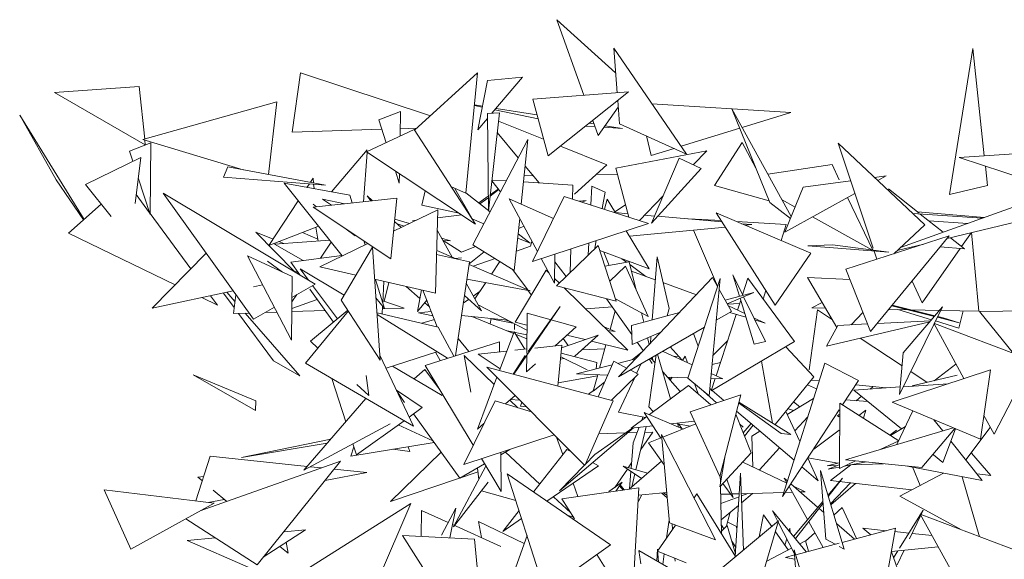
# Model space of a CAD drawing. Header units: metres. Extents: x -14.5 to 13.2, y -19 to 3.3.
# Tile 147 of 210: x 10.619 to 10.884, y 3.031 to 3.177. Entities that reach past the tile are written whole.
import ezdxf

# ---------------------------------------------------------------- set-up
doc = ezdxf.new("R2010")
doc.units = ezdxf.units.M
doc.layers.add('G-IMPT', color=7, linetype='Continuous', lineweight=5)
doc.layers.add('L-PLNT', color=7, linetype='Continuous', lineweight=5, true_color=0x005900)

# ---------------------------------------------------------------- blocks, each defined once
blk = doc.blocks.new('ÁRVORES ORNAMENTAIS - Pequeno e Médio Porte - Ipê-roxo-2870950-CORTE_CALÇADA')
at = {"layer": 'G-IMPT', "color": 253, "true_color": 0xaaaaaa}
for p, q in [((7.03057, 3.15625), (7.02328, 3.17664)), ((7.03919, 3.16232), (7.02328, 3.17664)), ((7.0396, 3.15694), (7.03867, 3.16896)), ((7.05834, 3.14039), (7.03867, 3.16896)), ((7.12931, 3.12944), (7.13567, 3.16887)), ((7.13873, 3.1399), (7.13567, 3.16887)), ((6.95411, 3.1623), (6.95184, 3.14631)), ((6.95411, 3.1623), (6.98916, 3.15069)), ((6.9849, 3.14682), (7.0019, 3.16227)), ((6.99869, 3.12979), (7.0019, 3.16227)), ((7.00194, 3.14689), (7.00461, 3.16024)), ((7.01406, 3.16118), (7.00461, 3.16024)), ((7.00575, 3.15138), (7.01406, 3.16118)), ((6.91051, 3.15865), (6.88767, 3.15701)), ((6.91216, 3.14287), (6.88767, 3.15701)), ((6.91051, 3.15865), (6.912, 3.14441)), ((7.01679, 3.15519), (7.04268, 3.15718)), ((7.02094, 3.13989), (7.04268, 3.15718)), ((6.94773, 3.15449), (6.91154, 3.14429)), ((6.94773, 3.15449), (6.94545, 3.13486)), ((7.02094, 3.13989), (7.01679, 3.15519)), ((7.04025, 3.14857), (7.03977, 3.15487)), ((7.04899, 3.15397), (7.08647, 3.15158)), ((6.97521, 3.14965), (6.9811, 3.15187)), ((6.98098, 3.1452), (6.9811, 3.15187)), ((7.00317, 3.15304), (7.00103, 3.15349)), ((7.00322, 3.15329), (7.00104, 3.15364)), ((7.0078, 3.15152), (7.00458, 3.1513)), ((7.00458, 3.1513), (7.00484, 3.12494)), ((7.0078, 3.15152), (7.00484, 3.12494)), ((7.01823, 3.14989), (7.00656, 3.15233)), ((7.01793, 3.15096), (7.00688, 3.15271)), ((7.03445, 3.14541), (7.03991, 3.15301)), ((7.08085, 3.1273), (7.07059, 3.15262)), ((7.07059, 3.15262), (7.08663, 3.12357)), ((7.07339, 3.14756), (7.08647, 3.15158)), ((6.89561, 3.12273), (6.87824, 3.15089)), ((6.88808, 3.13347), (6.87824, 3.15089)), ((6.97722, 3.14345), (6.97521, 3.14965)), ((7.00194, 3.14689), (7.0046, 3.15002)), ((7.01972, 3.14439), (7.00755, 3.1493)), ((7.03333, 3.14852), (7.03204, 3.14872)), ((7.03445, 3.14541), (7.03299, 3.14948)), ((7.04025, 3.14857), (7.05834, 3.14039)), ((6.95184, 3.14631), (6.97604, 3.14707)), ((6.97186, 3.14096), (6.9848, 3.14698)), ((6.98101, 3.14723), (6.98551, 3.14737)), ((6.9848, 3.14698), (7.00136, 3.12148)), ((7.0129, 3.13936), (7.00721, 3.1462)), ((7.0336, 3.14778), (7.03106, 3.14794)), ((7.04103, 3.1473), (7.03603, 3.14762)), ((7.04103, 3.1473), (7.03634, 3.14804)), ((7.0569, 3.14248), (7.07273, 3.14735)), ((6.90789, 3.14121), (6.91368, 3.14345)), ((6.93856, 3.13613), (6.91154, 3.14429)), ((6.91203, 3.14414), (6.91216, 3.14287)), ((6.91349, 3.12405), (6.91368, 3.14345)), ((7.00061, 3.11591), (7.01548, 3.14429)), ((7.01548, 3.14429), (7.01367, 3.12683)), ((7.04874, 3.13997), (7.04751, 3.14529)), ((7.07332, 3.14346), (7.06587, 3.13186)), ((7.07707, 3.13662), (7.07332, 3.14346)), ((7.10873, 3.11501), (7.09925, 3.14328)), ((7.09925, 3.14328), (7.1227, 3.12126)), ((6.90879, 3.13844), (6.90789, 3.14121)), ((6.96248, 3.1302), (6.9721, 3.1415)), ((6.97109, 3.12751), (6.97205, 3.14083)), ((6.97186, 3.14096), (7.00136, 3.12148)), ((7.03682, 3.13749), (7.02428, 3.14255)), ((7.06377, 3.14129), (7.03925, 3.13655)), ((7.04874, 3.13997), (7.05501, 3.1419)), ((7.06011, 3.13749), (7.06377, 3.14129)), ((7.14818, 3.14053), (7.13193, 3.13945)), ((6.89602, 3.13214), (6.91094, 3.1395)), ((6.91094, 3.1395), (6.90939, 3.12707)), ((7.04883, 3.12173), (7.05635, 3.13928)), ((7.06226, 3.13647), (7.05635, 3.13928)), ((7.13193, 3.13945), (7.15589, 3.13155)), ((6.93443, 3.1369), (6.93326, 3.13411)), ((6.9608, 3.13203), (6.93443, 3.1369)), ((6.98075, 3.13249), (6.97969, 3.13579)), ((6.98075, 3.13249), (6.9808, 3.13505)), ((7.01854, 3.13259), (7.01474, 3.13715)), ((7.0281, 3.12954), (7.03682, 3.13749)), ((7.04279, 3.12335), (7.03925, 3.13655)), ((7.04883, 3.12173), (7.06226, 3.13647)), ((7.09763, 3.13753), (7.08032, 3.135)), ((7.09763, 3.13753), (7.09959, 3.13343)), ((7.13958, 3.13186), (7.13903, 3.13711)), ((6.89546, 3.1226), (6.88808, 3.13347)), ((6.91349, 3.12405), (6.91025, 3.13397)), ((6.9608, 3.13203), (6.93326, 3.13411)), ((6.94967, 3.1325), (6.96738, 3.12932)), ((6.94967, 3.1325), (6.96537, 3.1129)), ((6.95674, 3.13278), (6.95746, 3.13387)), ((6.95759, 3.13262), (6.95746, 3.13387)), ((7.00576, 3.13318), (7.00809, 3.13018)), ((7.00578, 3.13337), (7.00964, 3.13313)), ((7.0143, 3.13285), (7.02763, 3.13203)), ((7.01447, 3.13451), (7.0169, 3.13456)), ((7.03394, 3.13486), (7.03968, 3.13496)), ((7.10264, 3.13317), (7.08979, 3.13142)), ((7.11225, 3.13448), (7.10909, 3.13405)), ((7.10997, 3.13322), (7.11225, 3.13448)), ((6.89602, 3.13214), (6.90297, 3.12355)), ((6.94138, 3.09581), (6.91698, 3.12986)), ((6.95807, 3.1053), (6.91698, 3.12986)), ((6.95583, 3.13139), (6.95647, 3.13236)), ((6.95775, 3.13105), (6.95762, 3.13227)), ((6.98776, 3.13045), (6.98686, 3.12663)), ((6.99485, 3.1315), (6.99869, 3.12979)), ((7.00033, 3.12307), (6.99575, 3.1311)), ((7.00527, 3.1248), (6.9987, 3.12995)), ((7.00529, 3.12901), (7.0076, 3.13081)), ((7.00749, 3.13095), (7.00534, 3.1294)), ((7.02763, 3.13203), (7.02752, 3.12823)), ((7.03276, 3.1317), (7.0325, 3.12664)), ((7.03276, 3.1317), (7.03633, 3.13011)), ((7.03551, 3.12568), (7.03633, 3.13011)), ((7.08067, 3.12774), (7.06587, 3.13186)), ((7.08491, 3.1193), (7.08979, 3.13142)), ((7.08491, 3.1193), (7.10378, 3.12978)), ((7.11283, 3.13098), (7.12116, 3.12443)), ((7.12931, 3.12944), (7.13958, 3.13186)), ((6.90969, 3.12948), (6.91333, 3.12453)), ((6.94556, 3.11571), (6.95346, 3.12777)), ((6.98009, 3.12849), (6.95747, 3.12604)), ((6.96604, 3.12697), (6.95999, 3.12823)), ((6.96248, 3.12658), (6.95999, 3.12823)), ((6.96738, 3.12932), (6.96803, 3.12718)), ((6.97353, 3.12778), (6.97209, 3.12913)), ((6.97308, 3.12773), (6.97209, 3.12913)), ((6.98009, 3.12849), (6.9785, 3.11211)), ((7.0048, 3.12902), (7.00224, 3.12718)), ((7.00464, 3.1285), (7.00248, 3.12699)), ((7.01805, 3.11409), (7.01042, 3.12827)), ((7.01042, 3.12827), (7.02239, 3.12298)), ((7.02529, 3.12894), (7.01674, 3.11139)), ((7.02529, 3.12894), (7.04803, 3.12167)), ((7.02934, 3.12765), (7.03119, 3.12786)), ((7.0301, 3.12741), (7.03119, 3.12786)), ((7.03691, 3.12824), (7.03616, 3.12547)), ((7.03915, 3.12451), (7.03691, 3.12824)), ((7.04559, 3.12245), (7.05198, 3.12908)), ((7.08085, 3.1273), (7.08641, 3.12303)), ((7.08417, 3.12802), (7.08764, 3.12608)), ((7.10184, 3.1287), (7.1087, 3.11431)), ((7.15036, 3.12745), (7.11609, 3.11513)), ((6.89146, 3.11906), (6.90028, 3.12688)), ((6.95844, 3.12614), (6.95746, 3.12689)), ((6.95747, 3.12604), (6.9785, 3.11211)), ((6.99115, 3.12534), (6.97922, 3.11958)), ((6.99691, 3.12442), (6.98686, 3.12663)), ((6.99115, 3.12534), (6.99058, 3.10283)), ((7.03897, 3.1248), (7.04189, 3.1267)), ((7.0391, 3.1246), (7.04254, 3.12429)), ((7.08231, 3.0996), (7.06634, 3.1245)), ((7.06634, 3.1245), (7.09194, 3.11362)), ((7.12071, 3.12478), (7.13878, 3.12329)), ((6.91349, 3.12431), (6.92444, 3.10943)), ((6.98124, 3.12056), (6.97948, 3.12221)), ((6.97953, 3.12278), (6.98355, 3.12167)), ((6.98433, 3.12239), (6.98527, 3.1225)), ((6.9911, 3.12318), (6.99762, 3.12394)), ((7.00358, 3.12157), (7.00045, 3.12288)), ((7.01327, 3.12297), (7.01182, 3.10895)), ((7.04698, 3.1239), (7.04966, 3.12366)), ((7.05052, 3.12359), (7.06791, 3.12205)), ((7.06768, 3.12241), (7.05892, 3.12292)), ((7.08527, 3.12139), (7.07183, 3.12217)), ((7.09237, 3.12344), (7.10835, 3.11451)), ((7.11944, 3.12432), (7.13818, 3.12307)), ((7.12147, 3.12419), (7.12768, 3.1193)), ((7.12381, 3.12234), (7.13429, 3.12167)), ((7.15106, 3.123), (7.12872, 3.1176)), ((6.95248, 3.10873), (6.94203, 3.11927)), ((6.94667, 3.11741), (6.94203, 3.11927)), ((6.94556, 3.11571), (6.95879, 3.12087)), ((6.95873, 3.11743), (6.95464, 3.11925)), ((6.95825, 3.12066), (6.95881, 3.11688)), ((6.9688, 3.1183), (6.96638, 3.12014)), ((6.98015, 3.12158), (6.98208, 3.12096)), ((6.995, 3.11255), (6.99101, 3.11984)), ((7.013, 3.12029), (7.0144, 3.12088)), ((7.04803, 3.12167), (7.01674, 3.11139)), ((7.04823, 3.10939), (7.04203, 3.1197)), ((7.04294, 3.11819), (7.06881, 3.12065)), ((7.06024, 3.11984), (7.06671, 3.10469)), ((7.0732, 3.12159), (7.07599, 3.12134)), ((7.07418, 3.12117), (7.07599, 3.12134)), ((7.08527, 3.12139), (7.08393, 3.11702)), ((7.11428, 3.11346), (7.1227, 3.12126)), ((7.13527, 3.11918), (7.13263, 3.11541)), ((7.13533, 3.1192), (7.13724, 3.09798)), ((6.89146, 3.11906), (6.92022, 3.10512)), ((6.962, 3.11711), (6.94709, 3.11605)), ((6.94962, 3.11623), (6.94827, 3.11677)), ((6.96239, 3.11662), (6.95951, 3.11225)), ((6.97116, 3.11697), (6.9715, 3.11586)), ((6.99217, 3.11773), (6.99457, 3.11696)), ((6.99253, 3.11707), (6.99457, 3.11696)), ((6.99756, 3.11387), (6.9926, 3.11706)), ((7.01609, 3.11632), (7.01273, 3.11773)), ((7.01609, 3.11632), (7.01285, 3.11886)), ((7.01623, 3.11556), (7.01659, 3.11681)), ((7.03355, 3.11501), (7.03392, 3.11704)), ((7.1293, 3.1183), (7.10135, 3.10928)), ((7.10804, 3.09246), (7.1293, 3.1183)), ((7.12958, 3.11781), (7.13343, 3.11477)), ((6.9548, 3.11164), (6.94709, 3.11605)), ((6.97228, 3.11623), (6.95926, 3.10995)), ((6.97349, 3.11526), (6.96508, 3.10099)), ((6.97563, 3.08478), (6.97349, 3.11526)), ((6.99611, 3.11208), (6.99087, 3.11433)), ((6.99756, 3.11387), (7.00135, 3.11545)), ((7.00369, 3.114), (6.99963, 3.11076)), ((7.00061, 3.11591), (7.01182, 3.10895)), ((7.01623, 3.11556), (7.01237, 3.1142)), ((7.03447, 3.11567), (7.0232, 3.10478)), ((7.02712, 3.1148), (7.02693, 3.10838)), ((7.03197, 3.1164), (7.03179, 3.11308)), ((7.03447, 3.11567), (7.03933, 3.10068)), ((7.04823, 3.10939), (7.0349, 3.11435)), ((7.03742, 3.11034), (7.03598, 3.11394)), ((7.09106, 3.11559), (7.09777, 3.11587)), ((7.11297, 3.11392), (7.09106, 3.11559)), ((7.11297, 3.11392), (7.09777, 3.11587)), ((7.10974, 3.11199), (7.10899, 3.11422)), ((7.1224, 3.11607), (7.11524, 3.11435)), ((7.13225, 3.11487), (7.12201, 3.10023)), ((7.12686, 3.11534), (7.13343, 3.11477)), ((6.92859, 3.11365), (6.91402, 3.0988)), ((6.95166, 3.09015), (6.93977, 3.11288)), ((6.93977, 3.11288), (6.95181, 3.1073)), ((6.94924, 3.1085), (6.94521, 3.11149)), ((6.96528, 3.11301), (6.95145, 3.1112)), ((6.95145, 3.1112), (6.95386, 3.10781)), ((6.99084, 3.11328), (6.9997, 3.11126)), ((6.99754, 3.11241), (6.99573, 3.11224)), ((6.99596, 3.08596), (6.9997, 3.11126)), ((7.00662, 3.11218), (7.00071, 3.1101)), ((7.00563, 3.10799), (7.0079, 3.11139)), ((7.02264, 3.10557), (7.01909, 3.11217)), ((7.02264, 3.10557), (7.02279, 3.11338)), ((7.02275, 3.1113), (7.02584, 3.10732)), ((7.03627, 3.11013), (7.04283, 3.1113)), ((7.04216, 3.11119), (7.04087, 3.11213)), ((7.0446, 3.10403), (7.04283, 3.1113)), ((7.05037, 3.11266), (7.04906, 3.09566)), ((7.05037, 3.11266), (7.0536, 3.09867)), ((7.08231, 3.0996), (7.09194, 3.11362)), ((6.95213, 3.10885), (6.95344, 3.10841)), ((6.96588, 3.10234), (6.95396, 3.10943)), ((6.95624, 3.10639), (6.95396, 3.10943)), ((6.95926, 3.10995), (6.96905, 3.10773)), ((7.01607, 3.1035), (6.9996, 3.11058)), ((7.01145, 3.10918), (7.01535, 3.10381)), ((7.01203, 3.095), (7.02039, 3.10904)), ((7.02039, 3.10904), (7.0212, 3.10825)), ((7.04187, 3.11015), (7.03758, 3.10607)), ((7.04793, 3.09655), (7.04187, 3.11015)), ((7.04737, 3.10738), (7.043, 3.11057)), ((7.04343, 3.10881), (7.04989, 3.10646)), ((7.10804, 3.09246), (7.10135, 3.10928)), ((6.95166, 3.09015), (6.95181, 3.1073)), ((6.9741, 3.10658), (6.99058, 3.10283)), ((6.97436, 3.10652), (6.97676, 3.09868)), ((6.97662, 3.10601), (6.97628, 3.10024)), ((6.99902, 3.10662), (7.01607, 3.1035)), ((7.02267, 3.10682), (7.02398, 3.10554)), ((7.03992, 3.08028), (7.06538, 3.10705)), ((7.0674, 3.10682), (7.0587, 3.0799)), ((7.06446, 3.07514), (7.0674, 3.10682)), ((7.06671, 3.10466), (7.06538, 3.10705)), ((7.07261, 3.10201), (7.07084, 3.10775)), ((7.07352, 3.10226), (7.07084, 3.10775)), ((7.07488, 3.10689), (7.07343, 3.10243)), ((7.07488, 3.10689), (7.08751, 3.08977)), ((7.09099, 3.10708), (7.09893, 3.09362)), ((7.09099, 3.10708), (7.10244, 3.10655)), ((7.11922, 3.10605), (7.12201, 3.10023)), ((6.93592, 3.10343), (6.91402, 3.0988)), ((6.94384, 3.1051), (6.9414, 3.10459)), ((6.95176, 3.10171), (6.95807, 3.1053)), ((6.95661, 3.10394), (6.96296, 3.09501)), ((6.96408, 3.09593), (6.95736, 3.1049)), ((6.97793, 3.10571), (6.97668, 3.10062)), ((6.98631, 3.1014), (6.9826, 3.10465)), ((6.98571, 3.09791), (6.98671, 3.10371)), ((6.98714, 3.10361), (6.991, 3.09378)), ((7.00293, 3.09804), (6.99885, 3.10551)), ((7.00257, 3.10341), (7.00073, 3.10207)), ((7.00116, 3.1013), (7.00409, 3.10569)), ((7.0155, 3.10361), (7.01641, 3.10236)), ((7.0232, 3.10478), (7.03933, 3.10068)), ((7.02531, 3.10424), (7.04251, 3.08748)), ((7.05197, 3.1057), (7.06098, 3.10242)), ((7.07047, 3.09792), (7.06718, 3.10382)), ((7.07977, 3.10356), (7.07905, 3.10124)), ((6.92742, 3.10164), (6.9317, 3.09957)), ((6.9298, 3.10214), (6.9317, 3.09957)), ((6.93616, 3.09896), (6.93327, 3.10287)), ((6.93638, 3.10057), (6.93419, 3.10307)), ((6.93664, 3.10243), (6.93594, 3.09734)), ((6.95862, 3.10113), (6.95173, 3.09866)), ((6.95306, 3.10245), (6.95175, 3.10046)), ((6.97563, 3.08478), (6.96508, 3.10099)), ((6.97446, 3.10156), (6.97676, 3.09868)), ((6.97631, 3.10075), (6.98207, 3.09882)), ((6.98571, 3.09791), (6.98819, 3.10095)), ((6.99949, 3.10116), (6.99805, 3.10011)), ((6.99836, 3.10219), (7.00293, 3.09804)), ((7.03673, 3.10134), (7.04357, 3.09168)), ((7.04793, 3.09655), (7.03913, 3.10129)), ((7.07651, 3.10306), (7.06876, 3.10097)), ((7.06931, 3.09999), (7.07651, 3.10306)), ((7.07295, 3.10094), (7.07208, 3.09826)), ((7.07662, 3.08907), (7.07278, 3.10147)), ((7.07962, 3.08976), (7.07371, 3.10187)), ((6.94138, 3.09581), (6.94702, 3.09902)), ((6.95172, 3.09785), (6.96074, 3.09814)), ((6.95545, 3.08396), (6.96702, 3.09803)), ((6.95674, 3.08989), (6.96688, 3.09823)), ((6.97623, 3.09934), (6.97611, 3.0972)), ((6.97619, 3.09863), (6.98207, 3.09882)), ((6.98939, 3.09788), (6.98593, 3.09751)), ((6.98889, 3.09915), (6.98763, 3.10026)), ((7.00203, 3.09969), (7.01521, 3.09283)), ((7.01166, 3.08094), (7.02422, 3.0992)), ((7.02422, 3.0992), (7.01554, 3.08711)), ((7.0383, 3.09912), (7.03109, 3.09861)), ((7.03907, 3.09803), (7.03771, 3.09308)), ((7.05311, 3.09675), (7.0536, 3.09867)), ((7.07047, 3.09792), (7.06636, 3.09555)), ((7.06937, 3.09988), (7.07265, 3.10002)), ((7.07406, 3.09734), (7.06965, 3.09938)), ((7.09372, 3.0983), (7.09148, 3.08215)), ((7.09496, 3.10036), (7.09214, 3.0989)), ((7.09586, 3.09882), (7.09214, 3.0989)), ((7.09372, 3.0983), (7.09774, 3.09565)), ((7.11811, 3.09837), (7.11298, 3.09847)), ((7.12527, 3.09657), (7.11379, 3.09946)), ((7.12543, 3.09675), (7.11389, 3.09957)), ((7.1245, 3.09567), (7.11538, 3.09843)), ((7.11587, 3.07545), (7.12747, 3.09914)), ((7.11685, 3.08675), (7.12747, 3.09914)), ((7.12667, 3.0982), (7.11887, 3.09836)), ((7.13724, 3.09798), (7.12701, 3.09819)), ((7.13305, 3.09807), (7.13191, 3.09344)), ((7.16724, 3.09824), (7.13747, 3.09788)), ((7.14667, 3.08658), (7.13747, 3.09788)), ((6.93594, 3.09734), (6.94018, 3.09748)), ((6.94679, 3.08462), (6.93733, 3.09739)), ((6.95393, 3.08057), (6.93912, 3.09745)), ((6.94457, 3.09762), (6.9477, 3.09772)), ((6.97474, 3.09752), (6.9913, 3.09371)), ((6.99377, 3.08527), (6.97477, 3.09709)), ((6.97654, 3.09599), (6.97477, 3.09704)), ((6.98985, 3.09672), (6.98593, 3.09751)), ((6.99023, 3.09575), (6.98682, 3.09474)), ((6.99757, 3.09682), (7.01003, 3.09553)), ((7.01161, 3.092), (7.00039, 3.09652)), ((7.00555, 3.09599), (7.00526, 3.09456)), ((7.00554, 3.09592), (7.01144, 3.09479)), ((7.00964, 3.09557), (7.0114, 3.09482)), ((7.01525, 3.09744), (7.01517, 3.08654)), ((7.01525, 3.09744), (7.02848, 3.09377)), ((7.05643, 3.09764), (7.04349, 3.09415)), ((7.04679, 3.09504), (7.04619, 3.09749)), ((7.07171, 3.09713), (7.06633, 3.08054)), ((7.07437, 3.09634), (7.06998, 3.09764)), ((7.07958, 3.09479), (7.07646, 3.09623)), ((7.07958, 3.09479), (7.07675, 3.09563)), ((7.10278, 3.09431), (7.10597, 3.09766)), ((7.12428, 3.09541), (7.10986, 3.09467)), ((7.13191, 3.09344), (7.12561, 3.09534)), ((7.13198, 3.09488), (7.12611, 3.09636)), ((7.12768, 3.0962), (7.12621, 3.09656)), ((7.13198, 3.09488), (7.12768, 3.0962)), ((6.99546, 3.0858), (6.9913, 3.09371)), ((7.01521, 3.09162), (7.0099, 3.09269)), ((7.01188, 3.09301), (7.0119, 3.09455)), ((7.01203, 3.095), (7.01522, 3.09421)), ((7.02848, 3.09377), (7.02283, 3.08862)), ((7.03608, 3.09374), (7.03903, 3.09254)), ((7.03711, 3.09274), (7.03903, 3.09254)), ((7.06316, 3.0937), (7.03992, 3.08028)), ((7.04365, 3.08901), (7.04349, 3.09415)), ((7.09611, 3.08857), (7.124, 3.09509)), ((7.09611, 3.08857), (7.09921, 3.09412)), ((7.10722, 3.09453), (7.09921, 3.09412)), ((7.12522, 3.09453), (7.13323, 3.07978)), ((7.1517, 3.08468), (7.12529, 3.09467)), ((6.95674, 3.08989), (6.95878, 3.088)), ((6.99958, 3.0871), (6.99665, 3.09062)), ((7.01175, 3.09237), (7.00782, 3.08195)), ((7.01175, 3.09237), (7.01463, 3.08773)), ((7.0152, 3.09055), (7.0121, 3.0918)), ((7.03451, 3.09155), (7.02459, 3.08809)), ((7.02498, 3.09058), (7.02634, 3.0887)), ((7.02604, 3.09154), (7.03098, 3.09032)), ((7.02812, 3.08583), (7.03451, 3.09155)), ((7.03267, 3.08991), (7.04251, 3.08748)), ((7.04365, 3.08901), (7.05135, 3.0923)), ((7.04825, 3.08904), (7.04782, 3.09079)), ((7.04872, 3.09118), (7.04858, 3.08939)), ((7.06019, 3.09199), (7.06149, 3.08854)), ((7.06939, 3.08998), (7.06547, 3.08604)), ((7.10523, 3.0907), (7.11655, 3.08323)), ((7.00779, 3.0897), (6.98772, 3.08336)), ((7.0098, 3.08721), (7.00205, 3.08637)), ((7.00779, 3.0897), (7.00782, 3.08699)), ((7.01518, 3.08779), (7.01198, 3.08744)), ((7.02466, 3.08881), (7.01736, 3.08802)), ((7.02466, 3.08881), (7.02358, 3.07778)), ((7.03003, 3.08754), (7.03628, 3.08784)), ((7.03658, 3.08894), (7.03485, 3.08264)), ((7.04504, 3.08961), (7.04664, 3.08735)), ((7.05715, 3.08472), (7.05389, 3.08835)), ((7.08751, 3.08977), (7.06501, 3.07648)), ((7.07662, 3.08907), (7.07962, 3.08976)), ((7.09275, 3.08027), (7.08517, 3.08839)), ((6.95393, 3.08057), (6.94679, 3.08462)), ((6.98455, 3.06696), (6.97554, 3.08613)), ((6.99092, 3.08704), (6.9772, 3.08259)), ((6.99054, 3.08691), (6.99181, 3.08465)), ((7.00639, 3.07816), (6.99831, 3.08605)), ((6.99831, 3.08605), (7.00004, 3.07615)), ((7.00205, 3.08637), (7.008, 3.08243)), ((7.01154, 3.08097), (7.01477, 3.08603)), ((7.01517, 3.08603), (7.01513, 3.08159)), ((7.02529, 3.08521), (7.02429, 3.08499)), ((7.03153, 3.08215), (7.02435, 3.08567)), ((7.0341, 3.08416), (7.02445, 3.08661)), ((7.02812, 3.08583), (7.0281, 3.08583)), ((7.04455, 3.08515), (7.03972, 3.0839)), ((7.04641, 3.08711), (7.04373, 3.08494)), ((7.04813, 3.07221), (7.05013, 3.08618)), ((7.04824, 3.08509), (7.04909, 3.08389)), ((7.04982, 3.084), (7.04865, 3.08533)), ((7.04935, 3.08454), (7.04909, 3.08558)), ((7.05399, 3.07432), (7.05053, 3.08641)), ((7.05986, 3.08349), (7.05198, 3.08708)), ((7.05622, 3.08576), (7.05477, 3.08581)), ((7.05727, 3.08467), (7.05799, 3.0858)), ((7.05858, 3.08407), (7.05799, 3.0858)), ((7.08155, 3.06778), (7.07862, 3.08452)), ((7.11685, 3.08675), (7.11587, 3.07545)), ((7.1517, 3.08468), (7.14137, 3.06477)), ((6.95545, 3.08396), (6.98455, 3.06696)), ((6.99236, 3.07526), (6.97892, 3.08315)), ((6.98478, 3.07971), (6.98763, 3.08225)), ((6.98763, 3.08225), (6.99157, 3.07698)), ((7.00072, 3.06183), (6.98772, 3.08336)), ((7.03084, 3.05633), (7.00442, 3.08285)), ((7.00442, 3.08285), (7.03853, 3.07382)), ((7.01754, 3.08379), (7.01513, 3.08159)), ((7.03824, 3.08352), (7.02863, 3.08103)), ((7.03391, 3.0824), (7.0341, 3.08416)), ((7.03443, 3.07491), (7.03866, 3.08447)), ((7.04214, 3.08262), (7.03866, 3.08447)), ((7.04524, 3.08098), (7.0431, 3.08212)), ((7.04485, 3.08119), (7.04609, 3.08385)), ((7.06524, 3.08356), (7.0675, 3.08416)), ((7.09565, 3.08396), (7.08428, 3.04799)), ((7.09565, 3.08396), (7.10478, 3.07923)), ((7.1404, 3.08214), (7.11385, 3.0734)), ((7.13108, 3.08372), (7.1252, 3.07922)), ((7.1404, 3.08214), (7.13773, 3.06344)), ((6.94194, 3.07118), (6.92511, 3.08083)), ((6.92511, 3.08083), (6.94203, 3.07378)), ((6.96629, 3.06815), (6.96254, 3.07983)), ((6.97252, 3.07527), (6.9718, 3.08066)), ((7.00713, 3.08013), (7.00185, 3.06613)), ((7.03428, 3.08053), (7.02366, 3.07861)), ((7.03701, 3.08075), (7.02863, 3.08103)), ((7.03436, 3.08084), (7.03313, 3.07636)), ((7.03803, 3.07395), (7.04524, 3.08098)), ((7.03994, 3.0707), (7.04434, 3.0801)), ((7.05661, 3.07627), (7.0519, 3.08163)), ((7.05873, 3.08002), (7.05315, 3.08021)), ((7.05371, 3.08019), (7.054, 3.07948)), ((7.05391, 3.07934), (7.05443, 3.08017)), ((7.06446, 3.07514), (7.0587, 3.0799)), ((7.06815, 3.07971), (7.06489, 3.07981)), ((7.06608, 3.07978), (7.06501, 3.07648)), ((7.06815, 3.07971), (7.06502, 3.08113)), ((7.08224, 3.06736), (7.09275, 3.08027)), ((7.09204, 3.0794), (7.09414, 3.07917)), ((7.10047, 3.07267), (7.10478, 3.07923)), ((7.11892, 3.08167), (7.1233, 3.07877)), ((7.11929, 3.07782), (7.13139, 3.08069)), ((6.96933, 3.07823), (6.97252, 3.07527)), ((6.97998, 3.0767), (6.98697, 3.07195)), ((6.98212, 3.07334), (6.98004, 3.07656)), ((7.03183, 3.0756), (7.0332, 3.0766)), ((7.03616, 3.07881), (7.03313, 3.07636)), ((7.05882, 3.07791), (7.04829, 3.07007)), ((7.05882, 3.07791), (7.06485, 3.07272)), ((7.06143, 3.07567), (7.0605, 3.07842)), ((7.06464, 3.0771), (7.0684, 3.07391)), ((7.09346, 3.07702), (7.09101, 3.07814)), ((7.11605, 3.07752), (7.10353, 3.07668)), ((7.10353, 3.07668), (7.11641, 3.0662)), ((7.10404, 3.07812), (7.11215, 3.07726)), ((7.10791, 3.07697), (7.1087, 3.07762)), ((7.12901, 3.07839), (7.11691, 3.07758)), ((6.95498, 3.05507), (6.97174, 3.07445)), ((7.00946, 3.07295), (7.01201, 3.07523)), ((7.01276, 3.07193), (7.01064, 3.074)), ((7.01326, 3.07398), (7.01076, 3.07411)), ((7.05929, 3.07086), (7.07297, 3.07543)), ((7.06642, 3.07324), (7.06292, 3.07642)), ((7.06729, 3.05334), (7.07297, 3.07543)), ((7.08555, 3.07009), (7.09262, 3.07439)), ((7.10732, 3.0736), (7.10136, 3.07403)), ((7.1041, 3.07383), (7.10556, 3.07503)), ((6.94194, 3.07118), (6.94203, 3.07378)), ((6.9834, 3.06941), (6.98697, 3.07195)), ((7.00662, 3.07382), (6.99816, 3.05662)), ((7.00662, 3.07382), (7.01643, 3.0708)), ((7.01384, 3.07339), (7.01352, 3.07236)), ((7.0151, 3.07214), (7.01352, 3.07236)), ((7.03084, 3.05633), (7.03853, 3.07382)), ((7.04813, 3.07221), (7.04936, 3.07087)), ((7.08388, 3.06499), (7.0724, 3.07322)), ((7.08654, 3.0647), (7.07245, 3.0734)), ((7.08428, 3.04799), (7.09959, 3.07133)), ((7.0857, 3.07161), (7.08731, 3.07116)), ((7.08724, 3.07351), (7.08891, 3.07213)), ((7.09965, 3.05556), (7.09974, 3.07314)), ((7.11566, 3.06296), (7.09974, 3.07314)), ((7.10677, 3.07124), (7.10489, 3.06985)), ((7.10677, 3.07124), (7.10611, 3.06907)), ((7.11385, 3.0734), (7.13773, 3.06344)), ((6.99713, 3.0529), (6.9846, 3.07026)), ((7.03994, 3.0707), (7.04725, 3.06929)), ((7.04762, 3.06957), (7.0434, 3.06643)), ((7.04657, 3.06942), (7.04624, 3.06854)), ((7.05135, 3.06374), (7.04692, 3.07066)), ((7.04692, 3.07066), (7.05741, 3.06618)), ((7.05929, 3.07086), (7.06729, 3.05334)), ((7.07162, 3.07016), (7.07582, 3.05974)), ((7.07183, 3.07099), (7.08737, 3.05777)), ((7.08516, 3.07094), (7.08896, 3.0628)), ((7.09107, 3.06947), (7.08762, 3.06568)), ((7.09909, 3.0697), (7.09959, 3.07011)), ((7.09909, 3.0697), (7.09959, 3.06944)), ((7.11516, 3.06199), (7.11948, 3.07105)), ((7.12752, 3.06567), (7.1251, 3.0687)), ((7.13864, 3.0698), (7.14137, 3.06477)), ((6.9783, 3.06756), (6.95498, 3.05507)), ((6.96916, 3.05925), (6.98204, 3.06843)), ((6.98045, 3.0673), (6.98983, 3.06303)), ((7.00185, 3.06613), (7.00361, 3.06771)), ((7.02402, 3.04952), (7.04399, 3.0665)), ((7.03361, 3.05933), (7.04383, 3.06648)), ((7.04922, 3.06707), (7.0434, 3.06643)), ((7.04553, 3.06666), (7.04392, 3.06243)), ((7.04465, 3.05515), (7.04747, 3.06687)), ((7.0608, 3.06754), (7.05193, 3.06398)), ((7.06046, 3.06829), (7.05409, 3.0676)), ((7.05617, 3.06671), (7.05586, 3.06779)), ((7.05591, 3.06762), (7.05934, 3.06696)), ((7.05617, 3.06757), (7.0571, 3.06631)), ((7.07361, 3.06672), (7.07266, 3.06758)), ((7.07578, 3.06763), (7.07365, 3.06512)), ((7.07629, 3.0672), (7.07401, 3.06423)), ((7.09959, 3.06591), (7.09267, 3.06078)), ((7.10125, 3.05784), (7.13035, 3.06651)), ((7.11342, 3.0644), (7.11748, 3.06685)), ((7.12186, 3.0558), (7.13076, 3.06634)), ((7.131, 3.06624), (7.12756, 3.05712)), ((7.14037, 3.06661), (7.13376, 3.05783)), ((6.96225, 3.06348), (6.93814, 3.05849)), ((7.02262, 3.06458), (6.99816, 3.05662)), ((7.02325, 3.06395), (7.02492, 3.05931)), ((7.03462, 3.06492), (7.04189, 3.06512)), ((7.04239, 3.06514), (7.04497, 3.06521)), ((7.04921, 3.06532), (7.04596, 3.06061)), ((7.04708, 3.06526), (7.04921, 3.06532)), ((7.05163, 3.06385), (7.04805, 3.06242)), ((7.06619, 3.03628), (7.05155, 3.06473)), ((7.05155, 3.06473), (7.0537, 3.04084)), ((7.07593, 3.06426), (7.07816, 3.06561)), ((7.07593, 3.06426), (7.07626, 3.05596)), ((7.08388, 3.06499), (7.08654, 3.0647)), ((7.11501, 3.0659), (7.11322, 3.06452)), ((6.9613, 3.06238), (6.93814, 3.05849)), ((6.96771, 3.05887), (6.99017, 3.06255)), ((6.96849, 3.06134), (6.96771, 3.05887)), ((6.96916, 3.05925), (6.96822, 3.06216)), ((6.9836, 3.06015), (6.97902, 3.06073)), ((6.98317, 3.06141), (6.9836, 3.06015)), ((7.00815, 3.05925), (7.01064, 3.06069)), ((7.026, 3.06068), (7.0171, 3.0493)), ((7.02704, 3.06015), (7.026, 3.06068)), ((7.04338, 3.05552), (7.04392, 3.06243)), ((7.05229, 3.05651), (7.04805, 3.06242)), ((7.08345, 3.06111), (7.07801, 3.05513)), ((7.11061, 3.06063), (7.11566, 3.06296)), ((7.13818, 3.05229), (7.12973, 3.06289)), ((6.9297, 3.05886), (6.92585, 3.04679)), ((6.9297, 3.05886), (6.95587, 3.0561)), ((6.99209, 3.05989), (6.97838, 3.04659)), ((7.00827, 3.04934), (7.00293, 3.05818)), ((7.00814, 3.05987), (7.00827, 3.04934)), ((7.00941, 3.05997), (7.01869, 3.05134)), ((7.03361, 3.05933), (7.03097, 3.05663)), ((7.07582, 3.05974), (7.06728, 3.05057)), ((7.06875, 3.05901), (7.06728, 3.05057)), ((7.09105, 3.05832), (7.09391, 3.05221)), ((7.09922, 3.05695), (7.09108, 3.05837)), ((7.12505, 3.05917), (7.12756, 3.05712)), ((7.13542, 3.05963), (7.13533, 3.05971)), ((7.13533, 3.05969), (7.14052, 3.05364)), ((6.92694, 3.04407), (6.9649, 3.05747)), ((6.94235, 3.02951), (6.9649, 3.05747)), ((6.95673, 3.05601), (6.95983, 3.05568)), ((6.96317, 3.05533), (6.97199, 3.0544)), ((7.00417, 3.05612), (6.99536, 3.03979)), ((6.99713, 3.0529), (7.0038, 3.05674)), ((7.00189, 3.05564), (7.00227, 3.05259)), ((7.03459, 3.05627), (7.02064, 3.04672)), ((7.03076, 3.05642), (7.02402, 3.04952)), ((7.03459, 3.05627), (7.03295, 3.05712)), ((7.04236, 3.05538), (7.03895, 3.05044)), ((7.0478, 3.05423), (7.0412, 3.05615)), ((7.0412, 3.05615), (7.04619, 3.05284)), ((7.0435, 3.05704), (7.04261, 3.05574)), ((7.04281, 3.04993), (7.05158, 3.05749)), ((7.08542, 3.05161), (7.07351, 3.05727)), ((7.08951, 3.05596), (7.09391, 3.05221)), ((7.09631, 3.05624), (7.09959, 3.05704)), ((7.09631, 3.05624), (7.09913, 3.05635)), ((7.09662, 3.0553), (7.09959, 3.05654)), ((7.09662, 3.0553), (7.09959, 3.05588)), ((7.10273, 3.05649), (7.09722, 3.05226)), ((7.09965, 3.05556), (7.10399, 3.05757)), ((7.10087, 3.05613), (7.10685, 3.05729)), ((7.12186, 3.0558), (7.10125, 3.05784)), ((7.10274, 3.05649), (7.11155, 3.05682)), ((7.11797, 3.05619), (7.13818, 3.05229)), ((7.11931, 3.05593), (7.12144, 3.05098)), ((6.92631, 3.05322), (6.92794, 3.05333)), ((6.92631, 3.05322), (6.92757, 3.05216)), ((6.96072, 3.05229), (6.97199, 3.0544)), ((7.00202, 3.0546), (6.97838, 3.04659)), ((7.02009, 3.02235), (7.00992, 3.0541)), ((7.00992, 3.0541), (7.03776, 3.03494)), ((7.04295, 3.05005), (7.04332, 3.05474)), ((7.04354, 3.05056), (7.04438, 3.05404)), ((7.0674, 3.05378), (7.06746, 3.05162)), ((7.07092, 3.04768), (7.06923, 3.05267)), ((7.07147, 3.0319), (7.07291, 3.05425)), ((7.07368, 3.0335), (7.07291, 3.05425)), ((7.0856, 3.05218), (7.08473, 3.05293)), ((7.08544, 3.05167), (7.08473, 3.05293)), ((7.0945, 3.055), (7.10089, 3.03371)), ((7.0945, 3.055), (7.09599, 3.03643)), ((7.10046, 3.05294), (7.09653, 3.04824)), ((7.10046, 3.05294), (7.09661, 3.04797)), ((7.12774, 3.0543), (7.11597, 3.04809)), ((7.13281, 3.05332), (7.13745, 3.03711)), ((7.13678, 3.05405), (7.14052, 3.05364)), ((6.99536, 3.03979), (7.00476, 3.05182)), ((7.02467, 3.04738), (7.04544, 3.0503)), ((7.02771, 3.05156), (7.029, 3.04799)), ((7.03731, 3.0493), (7.04096, 3.05183)), ((7.03921, 3.04942), (7.04096, 3.05183)), ((7.04021, 3.05081), (7.04118, 3.0497)), ((7.04043, 3.0511), (7.04145, 3.04974)), ((7.0436, 3.01727), (7.04544, 3.0503)), ((7.06748, 3.05079), (7.06781, 3.03785)), ((7.06811, 3.05147), (7.07092, 3.04768)), ((7.09098, 3.04176), (7.08602, 3.05064)), ((7.09374, 3.0451), (7.08651, 3.05139)), ((7.09039, 3.04925), (7.08725, 3.05074)), ((7.10263, 3.05164), (7.09721, 3.04598)), ((7.09722, 3.05226), (7.11912, 3.04976)), ((7.10396, 3.05149), (7.09727, 3.04576)), ((6.90106, 3.04977), (6.90829, 3.03374)), ((6.90106, 3.04977), (6.93078, 3.04619)), ((6.93052, 3.04967), (6.93415, 3.04661)), ((7.00296, 3.04952), (7.01224, 3.04686)), ((7.02238, 3.04791), (7.02709, 3.04353)), ((7.02467, 3.04738), (7.0281, 3.04192)), ((7.04523, 3.0465), (7.04629, 3.04842)), ((7.04533, 3.04834), (7.05296, 3.04901)), ((7.0517, 3.0489), (7.05309, 3.04759)), ((7.05207, 3.04893), (7.05303, 3.04829)), ((7.06037, 3.04759), (7.06113, 3.0487)), ((7.07156, 3.03175), (7.06113, 3.0487)), ((7.06754, 3.04856), (7.07021, 3.04864)), ((7.0725, 3.04789), (7.0676, 3.04605)), ((7.07059, 3.04865), (7.07255, 3.04871)), ((7.07312, 3.04873), (7.08462, 3.04908)), ((7.07489, 3.04878), (7.07314, 3.04813)), ((7.07617, 3.04882), (7.0732, 3.0463)), ((7.085, 3.04909), (7.08685, 3.04914)), ((7.08901, 3.04921), (7.09039, 3.04925)), ((7.11597, 3.04809), (7.13262, 3.03894)), ((6.90829, 3.03374), (6.93078, 3.04619)), ((6.92916, 3.04639), (6.93346, 3.04719)), ((6.95212, 3.02604), (6.98391, 3.04612)), ((6.9707, 3.01534), (6.98391, 3.04612)), ((6.996, 3.04479), (6.99219, 3.03756)), ((6.99445, 3.03677), (6.996, 3.04479)), ((7.07235, 3.04557), (7.06771, 3.04163)), ((7.09517, 3.04663), (7.08725, 3.03717)), ((7.09521, 3.04617), (7.08787, 3.03672)), ((7.09541, 3.04364), (7.09412, 3.04477)), ((7.10033, 3.04502), (7.09811, 3.04296)), ((7.10033, 3.04502), (7.10423, 3.03661)), ((6.98667, 3.03715), (6.98672, 3.0442)), ((6.98672, 3.0442), (6.99396, 3.04093)), ((7.01309, 3.04418), (7.00869, 3.03854)), ((7.01378, 3.04203), (7.00869, 3.03854)), ((7.02633, 3.0428), (7.02782, 3.04238)), ((7.06916, 3.04001), (7.07015, 3.0437)), ((7.07915, 3.043), (7.07798, 3.03706)), ((7.07915, 3.043), (7.08136, 3.03985)), ((7.09067, 3.03302), (7.08154, 3.04409)), ((7.08302, 3.04122), (7.08154, 3.04409)), ((7.11584, 3.03401), (7.12221, 3.04425)), ((7.11855, 3.03654), (7.12159, 3.04293)), ((7.14806, 3.03309), (7.12146, 3.04317)), ((7.12146, 3.04317), (7.13783, 3.01356)), ((7.12166, 3.04309), (7.12221, 3.04425)), ((6.92314, 3.04196), (6.94235, 3.02951)), ((6.99515, 3.04039), (7.00822, 3.03449)), ((7.00294, 3.03687), (7.00219, 3.04124)), ((7.00219, 3.04124), (7.0145, 3.03526)), ((7.05051, 3.03325), (7.05532, 3.04025)), ((7.05294, 3.03679), (7.05364, 3.04154)), ((7.06619, 3.03628), (7.0537, 3.04084)), ((7.05447, 3.04056), (7.05458, 3.03917)), ((7.0832, 3.04137), (7.05524, 3.01826)), ((7.06839, 3.03923), (7.06775, 3.04023)), ((7.06779, 3.03862), (7.06929, 3.04014)), ((7.06929, 3.04014), (7.07151, 3.0325)), ((7.06944, 3.04105), (7.07185, 3.0399)), ((7.07185, 3.0399), (7.07192, 3.03894)), ((7.0832, 3.04137), (7.07888, 3.02674)), ((7.0875, 3.0325), (7.08311, 3.04105)), ((7.08603, 3.03865), (7.08625, 3.0394)), ((7.08625, 3.0394), (7.08632, 3.03829)), ((7.0952, 3.03422), (7.09132, 3.04116)), ((7.10367, 3.03646), (7.09879, 3.0407)), ((7.10033, 3.03557), (7.11476, 3.0394)), ((7.10806, 3.03762), (7.10595, 3.0394)), ((7.10595, 3.0394), (7.11225, 3.03873)), ((7.11252, 3.02676), (7.11476, 3.0394)), ((6.93113, 3.03678), (6.92347, 3.03608)), ((6.944, 3.03155), (6.95541, 3.039)), ((6.95541, 3.039), (6.94957, 3.03847)), ((7.00109, 3.03645), (6.98161, 3.0374)), ((6.98161, 3.0374), (6.99236, 3.0207)), ((7.00653, 3.0131), (7.01527, 3.0374)), ((7.08234, 3.03846), (7.08579, 3.03355)), ((7.09298, 3.03819), (7.0905, 3.03587)), ((7.1146, 3.03848), (7.11837, 3.03808)), ((7.11924, 3.03799), (7.12464, 3.03742)), ((6.93998, 3.02893), (6.92347, 3.03608)), ((6.94851, 3.0345), (6.95072, 3.03264)), ((6.95024, 3.03562), (6.95072, 3.03264)), ((7.00109, 3.03645), (7.00265, 3.02049)), ((7.02009, 3.02235), (7.03776, 3.03494)), ((7.07161, 3.03416), (7.07053, 3.03587)), ((7.08671, 3.03403), (7.08001, 3.03055)), ((7.0849, 3.03482), (7.08541, 3.03656)), ((7.08782, 3.03226), (7.09959, 3.03538)), ((7.09047, 3.03597), (7.0889, 3.03516)), ((7.09047, 3.03597), (7.0913, 3.03318)), ((7.09843, 3.03507), (7.09599, 3.03643)), ((7.10089, 3.03371), (7.09959, 3.03443)), ((7.11366, 3.03315), (7.12632, 3.03438)), ((7.03412, 3.03235), (7.0436, 3.01727)), ((7.05864, 3.02576), (7.04546, 3.03337)), ((7.04597, 3.02977), (7.04546, 3.03337)), ((7.05029, 3.03058), (7.05051, 3.03375)), ((7.05079, 3.03029), (7.05051, 3.03375)), ((7.05051, 3.03325), (7.05819, 3.0301)), ((7.0519, 3.02965), (7.05232, 3.03251)), ((7.08502, 3.03152), (7.08752, 3.03218)), ((7.0876, 3.03107), (7.08502, 3.03152)), ((7.08742, 3.0336), (7.09369, 3.01228)), ((7.08742, 3.0336), (7.0887, 3.01499)), ((7.11364, 3.03305), (7.12156, 3.01076)), ((7.11422, 3.03141), (7.11541, 3.03332)), ((7.11523, 3.02956), (7.1171, 3.03349)), ((7.0552, 3.03133), (7.05526, 3.03054))]:
    blk.add_line(p, q, dxfattribs=at)

msp = doc.modelspace()

# ---------------------------------------------------------------- block references
at = {"layer": 'L-PLNT', "color": 253, "true_color": 0xaaaaaa}
msp.add_blockref('ÁRVORES ORNAMENTAIS - Pequeno e Médio Porte - Ipê-roxo-2870950-CORTE_CALÇADA', (3.74032, 0), dxfattribs=at)

doc.saveas('drawing.dxf')
